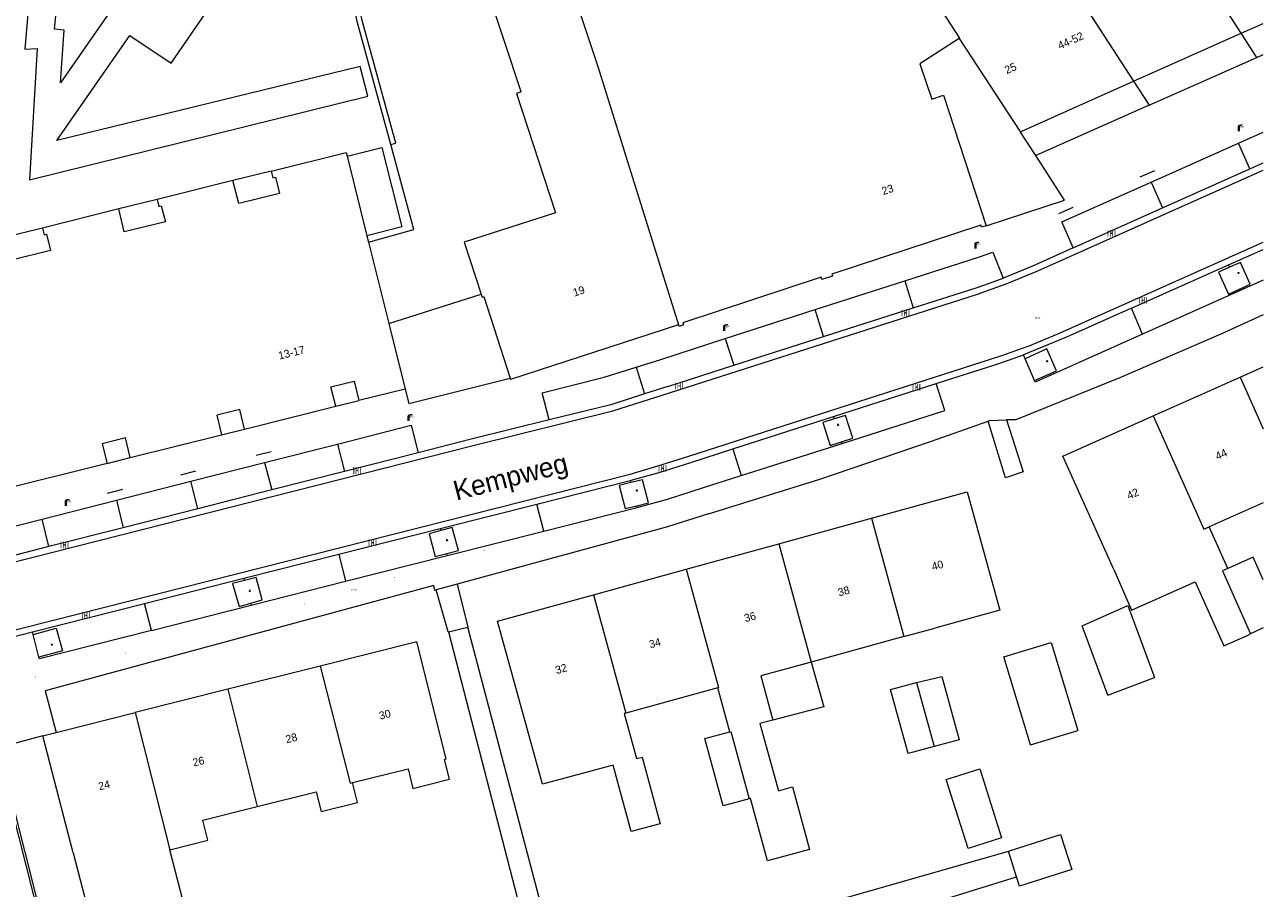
# Model space of a CAD drawing. Header units: metres. Extents: x 197457 to 198138, y 353986 to 354984.
# Tile 131 of 217: x 198059 to 198138, y 354315 to 354370. Entities that reach past the tile are written whole.
import ezdxf
from ezdxf.enums import TextEntityAlignment as Align

# ---------------------------------------------------------------- set-up
doc = ezdxf.new("R2010")
doc.units = ezdxf.units.M
doc.header["$MEASUREMENT"] = 0
for name, color, linetype, lineweight in [('bijgebouw', 1, 'Continuous', 13), ('Grens gebouw op maaiveld onder overbouw', 1, 'Continuous', 13), ('grens individueel parkeervak', 7, 'Continuous', 0), ('Grens maaiveld', 253, 'Continuous', 0), ('grens WOZ object', 7, 'Continuous', 0), ('hoofdgebouw', 1, 'Continuous', 0), ('Hoogtepunt', 7, 'Continuous', 0), ('huisnummerreeks BGT', 7, 'Continuous', 0), ('kant muur geen IMGeo', 30, 'Continuous', 0), ('kant verharding', 7, 'Continuous', 0), ('molgoot weginrichtingselement lijn', 7, 'Continuous', 0), ('muur breder dan 30cm', 30, 'Continuous', 0), ('openbare ruimte label tekst', 7, 'Continuous', 0), ('overbouw', 1, 'Continuous', 13), ('raster geen IMGeo', 7, 'Continuous', 0), ('scheidingmuur boven maaiveld', 1, 'Continuous', 13), ('schutting geen IMGeo', 7, 'Continuous', 0), ('tussenmuur', 1, 'Continuous', 13), ('tussenmuur bijgebouw (GBKN Zuid)', 1, 'Continuous', 13), ('vlakafsluiter', 1, 'Continuous', 0), ('waterleidingput', 132, 'Continuous', 0), ('weginrichtingselement', 7, 'Continuous', 0)]:
    doc.layers.add(name, color=color, linetype=linetype, lineweight=lineweight)
doc.layers.add('kolk', color=7, linetype='Continuous', lineweight=0, true_color=0x104b6e)
doc.layers.add('lichtmast', color=7, linetype='Continuous', lineweight=0, true_color=0x104b6e)
doc.styles.add('Style-STANDARD', font='STANDARD.shx')
doc.styles.add('Style-WORKING', font='WORKING.shx')

# ---------------------------------------------------------------- blocks, each defined once
blk = doc.blocks.new('kolk')
at = {"layer": 'kolk', "linetype": 'Continuous', "lineweight": 0, "true_color": 0xbd2877}
for points in [[(-0.49, -0.43), (-0.49, 0), (-0.49, 0.42), (-0.4, 0.42), (-0.4, 0), (-0.4, -0.43)], [(-0.19, -0.43), (-0.19, 0), (-0.19, 0.42), (-0.11, 0.42), (-0.11, 0), (-0.11, -0.43)], [(0.11, -0.43), (0.11, 0), (0.11, 0.42), (0.19, 0.42), (0.19, 0), (0.19, -0.43)], [(0.4, -0.43), (0.4, 0), (0.4, 0.42), (0.49, 0.42), (0.49, 0), (0.49, -0.43)]]:
    blk.add_hatch(color=232, dxfattribs=at).paths.add_polyline_path(points)
at = {"layer": 'kolk', "linetype": 'Continuous', "lineweight": 0, "true_color": 0x681648}
blk.add_hatch(color=219, dxfattribs=at).paths.add_polyline_path([(0.1, 0, 1), (-0.1, 0, 1)])
blk = doc.blocks.new('lichtmast')
at = {"layer": 'lichtmast', "linetype": 'Continuous', "lineweight": 0, "true_color": 0xbd2877}
for points in [[(0.15, 0.42, -0.344151), (0.3, 0.61), (0.43, 0.64, 0.960861), (0.4, 0.79), (0.1, 0.74, 0.366629), (-0.15, 0.45), (-0.15, -0.1), (0, -0.1, -0.414214), (-0.1, 0, -1), (0.1, 0, -0.414214), (0, -0.1), (0.15, -0.1)], [(0.35, 0.55, 1), (0.3, 0.56), (0.23, 0.32, 1), (0.28, 0.31)], [(0.42, 0.58, 1), (0.38, 0.57), (0.44, 0.33, 1), (0.48, 0.34)], [(0.49, 0.61, 1), (0.45, 0.58), (0.63, 0.4, 1), (0.66, 0.43)]]:
    blk.add_hatch(color=232, dxfattribs=at).paths.add_polyline_path(points)
at = {"layer": 'lichtmast', "linetype": 'Continuous', "lineweight": 0, "true_color": 0x681648}
blk.add_hatch(color=219, dxfattribs=at).paths.add_polyline_path([(-0.1, 0, 1), (0.1, 0, 1)])
blk = doc.blocks.new('waterleidingput')
at = {"layer": 'waterleidingput', "linetype": 'Continuous', "lineweight": 0, "true_color": 0x248bcb}
h = blk.add_hatch(color=142, dxfattribs=at)
edge = h.paths.add_edge_path()
edge.add_spline(control_points=[(0.44, 0), (0.44, 0.04), (0.43, 0.09), (0.36, 0.2), (0.28, 0.26), (0.09, 0.32), (-0.02, 0.33), (-0.22, 0.29), (-0.31, 0.24), (-0.42, 0.12), (-0.44, 0.06), (-0.44, -0.06), (-0.42, -0.12), (-0.33, -0.22), (-0.28, -0.26), (-0.1, -0.33), (0.04, -0.33), (0.27, -0.27), (0.37, -0.2), (0.43, -0.08), (0.44, -0.04), (0.44, 0)], knot_values=[0, 0, 0, 0, 0.060484, 0.060484, 0.178041, 0.178041, 0.295599, 0.295599, 0.413157, 0.413157, 0.498623, 0.498623, 0.584089, 0.584089, 0.669555, 0.669555, 0.808438, 0.808438, 0.94732, 0.94732, 1, 1, 1, 1], degree=3, periodic=0)
edge = h.paths.add_edge_path(flags=16)
edge.add_ellipse((0, 0), major_axis=(0.392, 0), ratio=0.689655, start_angle=0, end_angle=360)
for points in [[(-0.05, -0.09, -0.141608), (-0.09, -0.05), (-0.1, -0.09), (-0.17, 0.18), (-0.22, 0.18), (-0.12, -0.17), (-0.07, -0.17)], [(0.03, 0.18), (-0.02, 0.18), (-0.05, 0.09, -0.269854), (0.05, 0.09)], [(0.23, 0.18), (0.18, 0.18), (0.1, -0.09), (0.09, -0.05, -0.141608), (0.05, -0.09), (0.08, -0.17), (0.13, -0.17)]]:
    blk.add_hatch(color=142, dxfattribs=at).paths.add_polyline_path(points)
at = {"layer": 'waterleidingput', "linetype": 'Continuous', "lineweight": 0, "true_color": 0x104b6e}
blk.add_hatch(color=156, dxfattribs=at).paths.add_polyline_path([(0.1, 0, 1), (-0.1, 0, 1)])

msp = doc.modelspace()

# ---------------------------------------------------------------- linework, layer by layer
at = {"layer": 'bijgebouw', "linetype": 'Continuous', "lineweight": 13}
for p, q in [((198137.766, 354331.732), (198136.962, 354331.358)), ((198115.716, 354328.266), (198117.321, 354328.634)), ((198127.878, 354327.461), (198130.859, 354328.571)), ((198122.951, 354324.298), (198125.967, 354325.21))]:
    msp.add_line(p, q, dxfattribs=at)
at = {"layer": 'bijgebouw', "linetype": 'Continuous', "lineweight": 13, "flags": 128}
for points in [[(198137.766, 354334.792), (198137.123, 354336.232), (198135.509, 354335.512)], [(198127.878, 354327.461), (198126.241, 354331.859), (198129.151, 354333.158), (198130.859, 354328.571)], [(198122.951, 354324.298), (198121.259, 354329.897), (198124.275, 354330.809), (198125.967, 354325.21)], [(198116.838, 354324.187), (198115.176, 354323.734), (198114.063, 354327.816), (198115.716, 354328.266)], [(198117.321, 354328.634), (198118.416, 354324.617), (198116.838, 354324.187)], [(198105.066, 354320.864), (198103.409, 354320.413), (198102.243, 354324.693), (198103.837, 354325.127)]]:
    msp.add_lwpolyline(points, dxfattribs=at)
at = {"layer": 'Grens gebouw op maaiveld onder overbouw', "linetype": 'Continuous', "lineweight": 13}
for p, q in [((198136.366, 354369.581), (198137.766, 354370.206)), ((198129.519, 354366.524), (198136.366, 354369.581))]:
    msp.add_line(p, q, dxfattribs=at)
at = {"layer": 'Grens gebouw op maaiveld onder overbouw', "linetype": 'Continuous', "lineweight": 13, "flags": 128}
for points in [[(198122.32, 354363.287), (198122.404, 354363.348), (198129.519, 354366.524)], [(198074.659, 354360.81), (198074.764, 354360.383), (198074.929, 354360.424), (198075.188, 354359.386), (198072.591, 354358.74), (198072.224, 354360.217)], [(198067.393, 354358.992), (198067.501, 354358.565), (198067.666, 354358.607), (198067.929, 354357.57), (198065.307, 354356.951), (198064.96, 354358.409)], [(198060.1, 354357.179), (198060.208, 354356.752), (198060.363, 354356.792), (198060.626, 354355.754), (198058.042, 354355.12), (198057.669, 354356.587)], [(198078.764, 354345.842), (198078.455, 354347.073), (198079.932, 354347.448), (198080.237, 354346.205)], [(198072.968, 354344.389), (198072.657, 354345.631), (198071.191, 354345.268), (198071.498, 354344.021)], [(198065.692, 354342.586), (198065.385, 354343.829), (198063.914, 354343.446), (198064.224, 354342.204)]]:
    msp.add_lwpolyline(points, dxfattribs=at)
at = {"layer": 'grens individueel parkeervak', "linetype": 'Continuous', "lineweight": 0}
for p, q in [((198130.638, 354360.111), (198136.187, 354362.586)), ((198136.907, 354360.952), (198136.187, 354362.586)), ((198131.357, 354358.467), (198136.907, 354360.952)), ((198130.638, 354360.111), (198131.357, 354358.467)), ((198125.668, 354355.919), (198131.357, 354358.467)), ((198135.56, 354354.836), (198137.766, 354355.821)), ((198129.377, 354352.077), (198135.56, 354354.836)), ((198135.56, 354354.836), (198135.627, 354354.686)), ((198109.261, 354352), (198114.964, 354353.834)), ((198114.964, 354353.834), (198115.501, 354352.108)), ((198136.248, 354353.295), (198136.941, 354353.609)), ((198136.248, 354353.295), (198136.288, 354353.205)), ((198137.766, 354353.866), (198136.288, 354353.205)), ((198136.288, 354353.205), (198130.085, 354350.432)), ((198103.545, 354350.162), (198109.261, 354352)), ((198109.782, 354350.275), (198109.261, 354352)), ((198109.782, 354350.275), (198115.501, 354352.108)), ((198130.085, 354350.432), (198129.377, 354352.077)), ((198099.436, 354348.823), (198103.545, 354350.162)), ((198103.545, 354350.162), (198104.085, 354348.448)), ((198104.085, 354348.448), (198109.782, 354350.275)), ((198097.865, 354348.33), (198099.436, 354348.823)), ((198122.618, 354348.867), (198122.509, 354349.117)), ((198097.865, 354348.33), (198098.412, 354346.629)), ((198099.885, 354347.1), (198104.085, 354348.448)), ((198099.885, 354347.1), (198098.412, 354346.629)), ((198110.426, 354345.188), (198116.96, 354347.288)), ((198104.034, 354343.134), (198110.426, 354345.188)), ((198110.426, 354345.188), (198110.476, 354345.034)), ((198110.943, 354343.588), (198111.662, 354343.821)), ((198074.236, 354342.259), (198078.873, 354343.438)), ((198078.873, 354343.438), (198079.329, 354341.697)), ((198101.344, 354342.259), (198104.034, 354343.134)), ((198104.034, 354343.134), (198104.55, 354341.428)), ((198104.55, 354341.428), (198110.977, 354343.482)), ((198110.977, 354343.482), (198110.943, 354343.588)), ((198069.548, 354341.067), (198074.236, 354342.259)), ((198074.236, 354342.259), (198074.692, 354340.517)), ((198084.012, 354342.888), (198079.329, 354341.697)), ((198079.329, 354341.697), (198074.692, 354340.517)), ((198102.09, 354340.645), (198104.55, 354341.428)), ((198064.825, 354339.867), (198069.548, 354341.067)), ((198069.997, 354339.323), (198069.548, 354341.067)), ((198091.556, 354339.619), (198097.501, 354341.126)), ((198097.501, 354341.126), (198097.538, 354340.982)), ((198060.078, 354338.66), (198064.825, 354339.867)), ((198064.825, 354339.867), (198065.246, 354338.114)), ((198074.692, 354340.517), (198069.997, 354339.323)), ((198069.997, 354339.323), (198065.246, 354338.114)), ((198085.413, 354338.062), (198091.556, 354339.619)), ((198092.001, 354337.902), (198091.556, 354339.619)), ((198092.001, 354337.902), (198097.938, 354339.408)), ((198097.171, 354339.328), (198097.912, 354339.513)), ((198097.938, 354339.408), (198097.912, 354339.513)), ((198055.352, 354337.458), (198060.078, 354338.66)), ((198060.517, 354336.911), (198060.078, 354338.66)), ((198065.246, 354338.114), (198060.517, 354336.911)), ((198078.97, 354336.429), (198085.413, 354338.062)), ((198085.413, 354338.062), (198085.446, 354337.932)), ((198085.86, 354336.345), (198092.001, 354337.902)), ((198060.517, 354336.911), (198055.778, 354335.706)), ((198072.92, 354334.896), (198078.97, 354336.429)), ((198078.97, 354336.429), (198079.394, 354334.705)), ((198079.394, 354334.705), (198085.86, 354336.345)), ((198085.093, 354336.272), (198085.829, 354336.466)), ((198085.86, 354336.345), (198085.829, 354336.466)), ((198066.593, 354333.292), (198072.92, 354334.896)), ((198072.92, 354334.896), (198072.956, 354334.755)), ((198073.384, 354333.181), (198079.394, 354334.705)), ((198059.472, 354331.487), (198066.593, 354333.292)), ((198067.043, 354331.574), (198066.593, 354333.292)), ((198067.043, 354331.574), (198073.384, 354333.181)), ((198072.613, 354333.107), (198073.352, 354333.31)), ((198073.384, 354333.181), (198073.352, 354333.31)), ((198059.513, 354331.326), (198059.472, 354331.487))]:
    msp.add_line(p, q, dxfattribs=at)
at = {"layer": 'grens individueel parkeervak', "linetype": 'Continuous', "lineweight": 0, "flags": 128}
for points in [[(198125.668, 354355.919), (198124.955, 354357.575), (198130.638, 354360.111)], [(198114.964, 354353.834), (198119.71, 354355.362), (198120.557, 354355.658), (198121.216, 354353.99)], [(198136.941, 354353.609), (198136.328, 354354.994), (198135.627, 354354.686)], [(198135.627, 354354.686), (198134.926, 354354.378), (198135.549, 354352.979), (198136.248, 354353.295)], [(198115.501, 354352.108), (198119.499, 354353.39), (198120.362, 354353.679), (198121.216, 354353.99)], [(198129.377, 354352.077), (198125.253, 354350.236), (198122.509, 354349.117)], [(198130.085, 354350.432), (198123.267, 354347.384), (198123.223, 354347.484)], [(198123.223, 354347.484), (198124.608, 354348.098), (198124.001, 354349.49), (198122.618, 354348.867)], [(198092.335, 354344.97), (198091.891, 354346.703), (198095.839, 354347.694), (198097.865, 354348.33)], [(198110.977, 354343.482), (198117.505, 354345.569), (198116.96, 354347.288)], [(198098.412, 354346.629), (198096.255, 354345.94), (198092.335, 354344.97)], [(198078.873, 354343.438), (198083.561, 354344.63), (198084.012, 354342.888)], [(198110.476, 354345.034), (198109.751, 354344.804), (198110.224, 354343.354), (198110.943, 354343.588)], [(198111.662, 354343.821), (198111.2, 354345.263), (198110.476, 354345.034)], [(198097.501, 354341.126), (198097.555, 354341.14), (198099.33, 354341.632), (198101.344, 354342.259)], [(198097.538, 354340.982), (198096.8, 354340.793), (198097.171, 354339.328)], [(198097.912, 354339.513), (198098.652, 354339.697), (198098.275, 354341.171), (198097.538, 354340.982)], [(198097.938, 354339.408), (198097.995, 354339.422), (198099.867, 354339.921), (198102.09, 354340.645)], [(198085.446, 354337.932), (198084.716, 354337.734), (198085.093, 354336.272)], [(198085.829, 354336.466), (198086.565, 354336.66), (198086.176, 354338.13), (198085.446, 354337.932)], [(198072.956, 354334.755), (198072.205, 354334.568), (198072.613, 354333.107)], [(198073.352, 354333.31), (198074.09, 354333.513), (198073.706, 354334.942), (198072.956, 354334.755)], [(198059.513, 354331.326), (198060.97, 354331.719), (198061.388, 354330.277), (198059.885, 354329.871)], [(198067.043, 354331.574), (198059.912, 354329.765), (198059.885, 354329.871)]]:
    msp.add_lwpolyline(points, dxfattribs=at)
at = {"layer": 'Grens maaiveld', "linetype": 'Continuous', "lineweight": 0}
for p, q in [((198123.291, 354361.793), (198122.32, 354363.287)), ((198082.135, 354351.12), (198088.007, 354352.981))]:
    msp.add_line(p, q, dxfattribs=at)
at = {"layer": 'Grens maaiveld', "linetype": 'Continuous', "lineweight": 0, "flags": 128}
for points in [[(198079.484, 354361.764), (198081.704, 354362.318), (198082.966, 354357.262), (198080.746, 354356.697)], [(198100.001, 354346.705), (198119.587, 354352.985), (198121.528, 354353.668), (198123.429, 354354.456), (198137.766, 354360.867)], [(198101.225, 354342.671), (198121.072, 354349.054), (198122.883, 354349.691), (198124.656, 354350.426), (198137.766, 354356.286)], [(198041.021, 354331.559), (198087.506, 354343.354), (198096.395, 354345.543), (198100.001, 354346.705)], [(198042.103, 354327.509), (198097.485, 354341.529), (198099.19, 354342.023), (198101.225, 354342.671)]]:
    msp.add_lwpolyline(points, dxfattribs=at)
at = {"layer": 'grens WOZ object', "linetype": 'Continuous', "lineweight": 0}
for p, q in [((198109.015, 354329.565), (198105.804, 354328.681)), ((198105.804, 354328.681), (198106.57, 354325.872)), ((198121.553, 354317.519), (198124.872, 354318.584)), ((198124.872, 354318.584), (198125.586, 354316.359)), ((198122.072, 354315.899), (198121.553, 354317.519)), ((198125.586, 354316.359), (198122.266, 354315.294)), ((198122.266, 354315.294), (198122.072, 354315.899))]:
    msp.add_line(p, q, dxfattribs=at)
at = {"layer": 'grens WOZ object', "linetype": 'Continuous', "lineweight": 0, "flags": 128}
for points in [[(198109.015, 354329.565), (198109.822, 354326.71), (198106.57, 354325.872)], [(198121.115, 354318.369), (198118.987, 354317.698), (198117.602, 354322.089), (198119.73, 354322.76), (198121.115, 354318.369)]]:
    msp.add_lwpolyline(points, dxfattribs=at)
at = {"layer": 'hoofdgebouw', "linetype": 'Continuous', "lineweight": 0}
for p, q in [((198118.413, 354369.25), (198122.32, 354363.287)), ((198079.484, 354361.764), (198080.746, 354356.697)), ((198072.224, 354360.217), (198067.393, 354358.992)), ((198064.96, 354358.409), (198060.1, 354357.179)), ((198080.746, 354356.697), (198080.849, 354356.285)), ((198080.849, 354356.285), (198082.135, 354351.12)), ((198082.135, 354351.12), (198083.179, 354346.928)), ((198136.306, 354347.705), (198137.766, 354348.356)), ((198130.771, 354345.236), (198136.306, 354347.705)), ((198083.179, 354346.928), (198080.237, 354346.205)), ((198072.968, 354344.389), (198078.764, 354345.842)), ((198065.692, 354342.586), (198071.498, 354344.021)), ((198064.224, 354342.204), (198046.208, 354337.712)), ((198137.766, 354339.704), (198134.323, 354338.168)), ((198106.945, 354337.089), (198112.842, 354338.712)), ((198135.509, 354335.512), (198134.323, 354338.168)), ((198101.048, 354335.467), (198106.945, 354337.089)), ((198095.151, 354333.845), (198101.048, 354335.467)), ((198114.911, 354331.189), (198109.015, 354329.565)), ((198114.911, 354331.189), (198116.868, 354331.728)), ((198136.962, 354331.358), (198136.804, 354331.285)), ((198077.765, 354329.308), (198071.888, 354327.83)), ((198071.888, 354327.83), (198066.011, 354326.351)), ((198103.073, 354327.928), (198097.222, 354326.317)), ((198103.837, 354325.127), (198103.073, 354327.928)), ((198060.974, 354325.083), (198066.011, 354326.351)), ((198097.222, 354326.317), (198097.11, 354326.286)), ((198060.134, 354324.872), (198060.974, 354325.083)), ((198062.064, 354317.418), (198060.134, 354324.872)), ((198062.064, 354317.418), (198063.334, 354312.511))]:
    msp.add_line(p, q, dxfattribs=at)
at = {"layer": 'hoofdgebouw', "linetype": 'Continuous', "lineweight": 0, "flags": 128}
for points in [[(198090.559, 354365.854), (198088.407, 354372.345), (198092.953, 354373.851)], [(198118.413, 354369.25), (198115.918, 354367.642), (198116.675, 354365.397), (198117.426, 354365.642), (198120.149, 354357.327)], [(198090.559, 354365.854), (198090.264, 354365.758), (198092.733, 354358.158), (198086.936, 354356.282), (198088.007, 354352.981)], [(198074.659, 354360.81), (198079.426, 354361.998), (198079.484, 354361.764)], [(198120.149, 354357.327), (198119.852, 354357.232), (198119.804, 354357.37), (198110.325, 354354.257), (198110.374, 354354.118), (198109.691, 354353.902), (198109.645, 354354.057), (198100.837, 354351.163), (198100.89, 354351.015), (198100.601, 354350.925), (198100.571, 354351.027)], [(198088.007, 354352.981), (198088.069, 354352.791), (198088.174, 354352.825), (198089.862, 354347.626)], [(198100.571, 354351.027), (198089.885, 354347.556), (198089.862, 354347.626)], [(198128.254, 354335.46), (198125.015, 354342.669), (198130.771, 354345.236)], [(198112.842, 354338.712), (198118.932, 354340.387), (198121.001, 354332.866), (198116.868, 354331.728)], [(198128.254, 354335.46), (198129.389, 354332.865), (198133.437, 354334.671)], [(198133.437, 354334.671), (198135.257, 354330.595), (198136.804, 354331.285)], [(198091.134, 354324.64), (198089.062, 354332.17), (198095.151, 354333.845)], [(198079.83, 354321.888), (198083.36, 354322.776), (198083.677, 354321.516), (198086.005, 354322.101), (198085.685, 354323.372), (198085.792, 354323.398), (198083.915, 354330.856), (198077.765, 354329.308)], [(198097.11, 354326.286), (198097.892, 354323.416), (198098.25, 354323.514), (198099.405, 354319.275), (198097.559, 354318.772), (198096.403, 354323.01), (198091.911, 354321.786), (198091.134, 354324.64)], [(198106.57, 354325.872), (198105.752, 354325.65), (198106.919, 354321.369), (198107.811, 354321.612), (198108.895, 354317.636), (198106.239, 354316.912), (198105.155, 354320.888), (198105.066, 354320.864)], [(198073.766, 354320.362), (198077.512, 354321.305), (198077.829, 354320.044), (198080.147, 354320.627), (198079.83, 354321.888)], [(198068.206, 354317.623), (198070.624, 354318.231), (198070.307, 354319.492), (198073.766, 354320.362)], [(198063.673, 354312.317), (198069.209, 354313.75), (198068.206, 354317.623)]]:
    msp.add_lwpolyline(points, dxfattribs=at)
at = {"layer": 'kant muur geen IMGeo', "linetype": 'Continuous', "lineweight": 0, "flags": 128}
for points in [[(198082.269, 354362.499), (198082.578, 354362.583), (198080.447, 354370.398), (198079.266, 354375.987), (198078.179, 354382.98), (198077.862, 354382.943)], [(198082.269, 354362.499), (198080.136, 354370.323), (198078.951, 354375.929), (198077.862, 354382.943)]]:
    msp.add_lwpolyline(points, dxfattribs=at)
at = {"layer": 'kant verharding', "linetype": 'Continuous', "lineweight": 0}
for p, q in [((198123.223, 354347.484), (198122.618, 354348.867)), ((198121.364, 354341.279), (198120.261, 354344.901)), ((198121.43, 354344.969), (198122.502, 354341.677)), ((198086.484, 354334.515), (198085.161, 354334.152)), ((198086.484, 354334.515), (198087.16, 354331.778)), ((198085.923, 354331.486), (198085.161, 354334.152)), ((198055.089, 354330.376), (198059.472, 354331.487)), ((198059.885, 354329.871), (198059.513, 354331.326)), ((198113.948, 354313.383), (198122.072, 354315.899))]:
    msp.add_line(p, q, dxfattribs=at)
at = {"layer": 'kant verharding', "linetype": 'Continuous', "lineweight": 0, "flags": 128}
for points in [[(198059.749, 354377.624), (198058.993, 354368.577), (198059.779, 354368.618), (198059.279, 354360.248), (198080.797, 354365.587), (198080.324, 354367.458), (198061.023, 354362.761), (198065.657, 354369.445), (198068.292, 354367.675), (198074.023, 354376.018), (198069.901, 354378.908), (198061.256, 354366.418), (198061.485, 354369.781), (198060.872, 354369.836), (198061.629, 354377.489)], [(198136.187, 354362.586), (198137.766, 354363.29)], [(198136.907, 354360.952), (198137.766, 354361.337)], [(198125.668, 354355.919), (198123.096, 354354.767), (198121.216, 354353.99)], [(198137.766, 354351.654), (198135.065, 354350.424), (198128.693, 354347.683), (198122.037, 354344.988), (198121.43, 354344.969)], [(198116.96, 354347.288), (198120.619, 354348.464), (198121.567, 354348.78), (198122.509, 354349.117)], [(198083.179, 354346.928), (198083.414, 354346.027), (198089.862, 354347.626)], [(198092.335, 354344.97), (198087.381, 354343.745), (198084.012, 354342.888)], [(198102.474, 354338.995), (198109.566, 354341.204), (198116.595, 354343.608), (198120.261, 354344.901)], [(198120.261, 354344.901), (198120.354, 354344.934), (198121.43, 354344.969)], [(198102.474, 354338.995), (198099.863, 354338.176), (198086.484, 354334.515)], [(198085.161, 354334.152), (198085.068, 354334.127), (198085.004, 354334.429), (198060.272, 354327.74), (198060.974, 354325.083)], [(198085.94, 354331.49), (198091.787, 354308.822), (198086.179, 354307.18)], [(198101.474, 354310.225), (198101.061, 354311.486), (198093.123, 354309.167), (198087.16, 354331.778)], [(198060.134, 354324.872), (198056.077, 354323.791), (198056.059, 354323.86)], [(198114.81, 354293.724), (198109.504, 354312.324), (198107.535, 354311.852), (198107.256, 354313.427), (198121.553, 354317.519)]]:
    msp.add_lwpolyline(points, dxfattribs=at)
at = {"layer": 'molgoot weginrichtingselement lijn', "linetype": 'Continuous', "lineweight": 0, "flags": 128}
for points in [[(198100.001, 354346.705), (198119.587, 354352.985), (198121.528, 354353.668), (198123.429, 354354.456), (198137.766, 354360.867)], [(198101.225, 354342.671), (198121.072, 354349.054), (198122.883, 354349.691), (198124.656, 354350.426), (198137.766, 354356.286)], [(198041.021, 354331.559), (198087.506, 354343.354), (198096.395, 354345.543), (198100.001, 354346.705)], [(198042.103, 354327.509), (198097.485, 354341.529), (198099.19, 354342.023), (198101.225, 354342.671)]]:
    msp.add_lwpolyline(points, dxfattribs=at)
at = {"layer": 'muur breder dan 30cm', "linetype": 'Continuous', "lineweight": 0, "flags": 128}
msp.add_lwpolyline([(198057.225, 354323.85), (198057.341, 354323.88), (198060.58, 354311.141), (198062.798, 354304.006), (198062.683, 354303.971), (198060.464, 354311.108), (198057.225, 354323.85)], dxfattribs=at)
at = {"layer": 'overbouw', "linetype": 'Continuous', "lineweight": 13}
for p, q in [((198137.355, 354368.048), (198137.766, 354368.231)), ((198130.507, 354365.002), (198137.355, 354368.048)), ((198130.507, 354365.002), (198123.291, 354361.793)), ((198074.659, 354360.81), (198072.224, 354360.217)), ((198067.393, 354358.992), (198064.96, 354358.409)), ((198060.1, 354357.179), (198057.669, 354356.587)), ((198078.764, 354345.842), (198080.237, 354346.205)), ((198071.498, 354344.021), (198072.968, 354344.389)), ((198064.224, 354342.204), (198065.692, 354342.586))]:
    msp.add_line(p, q, dxfattribs=at)
at = {"layer": 'raster geen IMGeo', "linetype": 'Continuous', "lineweight": 0}
for p, q in [((198130.839, 354360.826), (198129.923, 354360.415)), ((198125.651, 354358.484), (198124.746, 354358.088)), ((198074.65, 354342.943), (198073.69, 354342.71)), ((198069.843, 354341.715), (198068.879, 354341.46)), ((198065.205, 354340.541), (198064.228, 354340.297))]:
    msp.add_line(p, q, dxfattribs=at)
at = {"layer": 'scheidingmuur boven maaiveld', "linetype": 'Continuous', "lineweight": 13}
for p, q in [((198137.355, 354368.048), (198136.366, 354369.581)), ((198129.519, 354366.524), (198130.507, 354365.002))]:
    msp.add_line(p, q, dxfattribs=at)
at = {"layer": 'schutting geen IMGeo', "linetype": 'Continuous', "lineweight": 0, "flags": 128}
msp.add_lwpolyline([(198080.849, 354356.285), (198083.739, 354357.096), (198082.269, 354362.499)], dxfattribs=at)
at = {"layer": 'tussenmuur', "linetype": 'Continuous', "lineweight": 13}
for p, q in [((198136.366, 354369.581), (198128.753, 354381.379)), ((198121.856, 354378.324), (198129.519, 354366.524)), ((198136.306, 354347.705), (198137.766, 354344.398)), ((198112.842, 354338.712), (198114.911, 354331.189)), ((198106.945, 354337.089), (198109.015, 354329.565)), ((198095.151, 354333.845), (198097.222, 354326.317)), ((198071.888, 354327.83), (198073.766, 354320.362)), ((198066.011, 354326.351), (198068.206, 354317.623))]:
    msp.add_line(p, q, dxfattribs=at)
at = {"layer": 'tussenmuur', "linetype": 'Continuous', "lineweight": 13, "flags": 128}
for points in [[(198114.653, 354375.134), (198118.447, 354369.272), (198118.413, 354369.25)], [(198092.953, 354373.851), (198093.268, 354373.955), (198095.444, 354367.462), (198100.571, 354351.027)], [(198130.771, 354345.236), (198133.99, 354338.02), (198134.323, 354338.168)], [(198101.048, 354335.467), (198103.119, 354327.941), (198103.073, 354327.928)], [(198135.509, 354335.512), (198135.175, 354335.363), (198136.962, 354331.358)], [(198077.765, 354329.308), (198079.671, 354321.848), (198079.83, 354321.888)], [(198103.837, 354325.127), (198103.889, 354325.141), (198105.066, 354320.864)]]:
    msp.add_lwpolyline(points, dxfattribs=at)
at = {"layer": 'tussenmuur bijgebouw (GBKN Zuid)', "linetype": 'Continuous', "lineweight": 13}
msp.add_line((198115.716, 354328.266), (198116.838, 354324.187), dxfattribs=at)
at = {"layer": 'vlakafsluiter', "linetype": 'Continuous', "lineweight": 0}
for p, q in [((198122.502, 354341.677), (198121.364, 354341.279)), ((198085.923, 354331.486), (198085.94, 354331.49)), ((198085.94, 354331.49), (198087.16, 354331.778))]:
    msp.add_line(p, q, dxfattribs=at)
at = {"layer": 'vlakafsluiter', "linetype": 'Continuous', "lineweight": 0, "flags": 128}
msp.add_lwpolyline([(198120.149, 354357.327), (198125.13, 354358.963), (198123.291, 354361.793)], dxfattribs=at)

# ---------------------------------------------------------------- block references
at = {"layer": 'kolk', "linetype": 'Continuous', "lineweight": 0, "xscale": 0.5, "yscale": 0.5}
for p in [(198128.114, 354356.855), (198130.122, 354352.584), (198115.005, 354351.787), (198100.601, 354347.14), (198115.699, 354347.057), (198080.135, 354341.757), (198099.554, 354341.885), (198061.503, 354337.017), (198081.109, 354337.16), (198062.867, 354332.532)]:
    msp.add_blockref('kolk', p, dxfattribs=at)
at = {"layer": 'lichtmast', "linetype": 'Continuous', "lineweight": 0, "xscale": 0.5, "yscale": 0.5}
for p in [(198136.205, 354363.392), (198119.457, 354355.931), (198103.467, 354350.68), (198083.394, 354344.96), (198061.593, 354339.555)]:
    msp.add_blockref('lichtmast', p, dxfattribs=at)
at = {"layer": 'waterleidingput', "linetype": 'Continuous', "lineweight": 0, "xscale": 0.1, "yscale": 0.1, "zscale": 0.1}
for p in [(198088.19, 354336.691), (198082.482, 354334.937), (198076.792, 354333.26), (198065.372, 354330.141), (198059.651, 354328.628)]:
    msp.add_blockref('waterleidingput', p, dxfattribs=at)

# ---------------------------------------------------------------- texts
at = {"layer": 'Hoogtepunt', "linetype": 'Continuous', "lineweight": 0, "style": 'Style-WORKING'}
for s, p in [('28.21', (198123.241, 354351.421)), ('28.21', (198123.241, 354351.421)), ('27.90', (198079.75, 354334.117)), ('27.90', (198079.75, 354334.117))]:
    msp.add_text(s, height=0.1, dxfattribs=at).set_placement(p)
at = {"layer": 'huisnummerreeks BGT', "linetype": 'Continuous', "lineweight": 0, "style": 'Style-WORKING'}
for s, rotation, p in [('44-52', 24.1, (198125.512, 354369.116)), ('25', 24.1, (198121.69, 354367.356)), ('23', 18.2, (198113.867, 354359.63)), ('19', 18, (198094.224, 354353.171)), ('13-17', 14.1, (198075.948, 354349.26)), ('44', 24, (198135.092, 354342.784)), ('42', 24, (198129.469, 354340.275)), ('40', 15.4, (198117.043, 354335.719)), ('38', 15.4, (198111.078, 354334.078)), ('36', 15.4, (198105.114, 354332.437)), ('34', 15.4, (198099.066, 354330.773)), ('32', 15.4, (198093.102, 354329.133)), ('30', 14.1, (198081.888, 354326.221)), ('28', 14.1, (198075.943, 354324.725)), ('26', 14.1, (198070.03, 354323.238)), ('24', 14.1, (198064.029, 354321.727))]:
    msp.add_text(s, height=0.5, rotation=rotation, dxfattribs=at).set_placement(p, align=Align.MIDDLE_CENTER)
at = {"layer": 'openbare ruimte label tekst', "linetype": 'Continuous', "lineweight": 0, "style": 'Style-WORKING'}
msp.add_text('Kempweg', height=1.25, rotation=14.4, dxfattribs=at).set_placement((198089.88, 354341.362), align=Align.MIDDLE_CENTER)
at = {"layer": 'weginrichtingselement', "style": 'Style-STANDARD'}
for p in [(198136.156, 354354.284), (198123.979, 354348.675), (198110.676, 354344.615), (198097.877, 354340.444), (198085.803, 354337.274), (198073.252, 354334.056), (198060.659, 354330.63)]:
    msp.add_text('b', height=0.1, rotation=359.66914, dxfattribs=at).set_placement(p)

doc.saveas('drawing.dxf')
